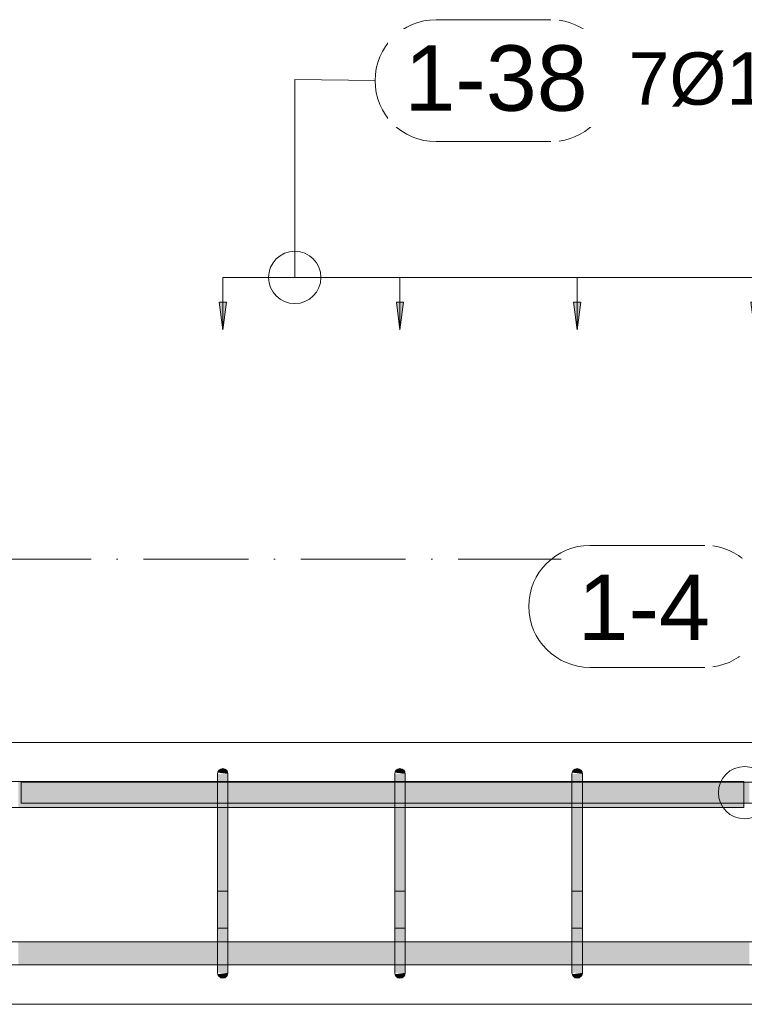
# Model space of a CAD drawing. Header units: millimetres. Extents: x -25607 to 9385, y 1894 to 10168.
# Tile 36 of 181: x -16269 to -15577, y 8670 to 9610. Entities that reach past the tile are written whole.
import ezdxf

# ---------------------------------------------------------------- set-up
doc = ezdxf.new("R2010")
doc.units = ezdxf.units.MM
doc.linetypes.add('Čerchovaná', pattern=[150, 100, -25, 0, -25])
for name, color, linetype, lineweight in [('A-ANNO-DIMS', 211, 'Continuous', 5), ('A-ANNO-DIMS-25', 211, 'Continuous', 5), ('A-FLOR-LEVL', 51, 'Continuous', 5), ('S-BEAM', 12, 'Continuous', 9), ('S-RBAR', 171, 'Continuous', 5), ('S-RBAR-IDEN', 171, 'Continuous', 5)]:
    doc.layers.add(name, color=color, linetype=linetype, lineweight=lineweight)
doc.styles.add('Arial', font='arial.ttf', dxfattribs={"height": 50})
doc.styles.add('Arial_1', font='arial.ttf', dxfattribs={"height": 62.5})
doc.dimstyles.new('Výztuž_kusy__řezy_', dxfattribs={"dimscale": 304.8, "dimtxt": 0.18, "dimasz": 0, "dimexe": 0, "dimexo": 0.0625, "dimgap": 0.082021, "dimtad": 1, "dimdec": 0, "dimzin": 0, "dimdsep": 46, "dimtxsty": 'Arial_1', "dimblk1": 'NONE', "dimblk2": 'NONE', "dimsah": 1, "dimcen": 0.09, "dimazin": 0, "dimtfac": 1, "dimtdec": 4, "dimtix": 1, "dimtmove": 0, "dimatfit": 3, "dimfxl": 0.164042, "dimfxlon": 1, "dimtvp": 1, "dimtfill": 1, "dimtolj": 1, "dimtzin": 0, "dimarcsym": 2})

# ---------------------------------------------------------------- blocks, each defined once
blk = doc.blocks.new('Popisek výztuže - _Typ_ množství_PRAVÝ _řezy_-573729-V4')
at = {"layer": 'S-RBAR-IDEN'}
for p, q in [((-24857.77, 9096.15), (-24967.46, 9096.15)), ((-24967.46, 8979.71), (-24857.77, 8979.71))]:
    blk.add_line(p, q, dxfattribs=at)
for centre, start, end in [((-24967.46, 9037.93), 90, 270), ((-24857.77, 9037.93), 277.64339, 82.35661)]:
    blk.add_arc(centre, 58.22, start, end, dxfattribs=at)
blk = doc.blocks.new('DIMBLOCK91-V4')
at = {"layer": 'A-ANNO-DIMS-25'}
for points in [[(-16075, 9314.03), (-16071.54, 9340.32), (-16078.46, 9340.32)], [(-15905.83, 9314.03), (-15902.37, 9340.32), (-15909.29, 9340.32)]]:
    blk.add_hatch(color=256, dxfattribs=at).paths.add_polyline_path(points)
for p, q in [((-16075, 9364.03), (-15905.83, 9364.03)), ((-16075, 9364.03), (-16075, 9364.03)), ((-16075, 9364.03), (-16075, 9314.03)), ((-15905.83, 9364.03), (-15905.83, 9364.03)), ((-15905.83, 9364.03), (-15905.83, 9314.03)), ((-16071.54, 9340.32), (-16078.46, 9340.32)), ((-16078.46, 9340.32), (-16075, 9314.03)), ((-16075, 9314.03), (-16071.54, 9340.32)), ((-15902.37, 9340.32), (-15909.29, 9340.32)), ((-15909.29, 9340.32), (-15905.83, 9314.03)), ((-15905.83, 9314.03), (-15902.37, 9340.32))]:
    blk.add_line(p, q, dxfattribs=at)
blk = doc.blocks.new('_None')
blk = doc.blocks.new('DIMBLOCK92-V4')
at = {"layer": 'A-ANNO-DIMS-25'}
for points in [[(-15905.83, 9314.03), (-15902.37, 9340.32), (-15909.29, 9340.32)], [(-15736.67, 9314.03), (-15733.21, 9340.32), (-15740.13, 9340.32)]]:
    blk.add_hatch(color=256, dxfattribs=at).paths.add_polyline_path(points)
for p, q in [((-15905.83, 9364.03), (-15736.67, 9364.03)), ((-15905.83, 9364.03), (-15905.83, 9364.03)), ((-15905.83, 9364.03), (-15905.83, 9314.03)), ((-15736.67, 9364.03), (-15736.67, 9364.03)), ((-15736.67, 9364.03), (-15736.67, 9314.03)), ((-15902.37, 9340.32), (-15909.29, 9340.32)), ((-15909.29, 9340.32), (-15905.83, 9314.03)), ((-15905.83, 9314.03), (-15902.37, 9340.32)), ((-15733.21, 9340.32), (-15740.13, 9340.32)), ((-15740.13, 9340.32), (-15736.67, 9314.03)), ((-15736.67, 9314.03), (-15733.21, 9340.32))]:
    blk.add_line(p, q, dxfattribs=at)
blk = doc.blocks.new('DIMBLOCK93-V4')
at = {"layer": 'A-ANNO-DIMS-25'}
for points in [[(-15736.67, 9314.03), (-15733.21, 9340.32), (-15740.13, 9340.32)], [(-15567.5, 9314.03), (-15564.04, 9340.32), (-15570.96, 9340.32)]]:
    blk.add_hatch(color=256, dxfattribs=at).paths.add_polyline_path(points)
for p, q in [((-15736.67, 9364.03), (-15567.5, 9364.03)), ((-15736.67, 9364.03), (-15736.67, 9364.03)), ((-15736.67, 9364.03), (-15736.67, 9314.03)), ((-15567.5, 9364.03), (-15567.5, 9364.03)), ((-15567.5, 9364.03), (-15567.5, 9314.03)), ((-15733.21, 9340.32), (-15740.13, 9340.32)), ((-15740.13, 9340.32), (-15736.67, 9314.03)), ((-15736.67, 9314.03), (-15733.21, 9340.32)), ((-15564.04, 9340.32), (-15570.96, 9340.32)), ((-15570.96, 9340.32), (-15567.5, 9314.03)), ((-15567.5, 9314.03), (-15564.04, 9340.32))]:
    blk.add_line(p, q, dxfattribs=at)
blk = doc.blocks.new('DIMBLOCK97-V4')
at = {"layer": 'A-ANNO-DIMS-25'}
for points in [[(-16075, 9314.03), (-16071.54, 9340.32), (-16078.46, 9340.32)], [(-15905.83, 9314.03), (-15902.37, 9340.32), (-15909.29, 9340.32)], [(-15736.67, 9314.03), (-15733.21, 9340.32), (-15740.13, 9340.32)], [(-15567.5, 9314.03), (-15564.04, 9340.32), (-15570.96, 9340.32)], [(-15398.33, 9314.03), (-15394.87, 9340.32), (-15401.79, 9340.32)], [(-15229.17, 9314.03), (-15225.71, 9340.32), (-15232.63, 9340.32)], [(-15060, 9314.03), (-15056.54, 9340.32), (-15063.46, 9340.32)]]:
    blk.add_hatch(color=256, dxfattribs=at).paths.add_polyline_path(points)
for p, q in [((-16075, 9364.03), (-15060, 9364.03)), ((-16075, 9364.03), (-15905.83, 9364.03)), ((-16075, 9364.03), (-16075, 9364.03)), ((-16075, 9364.03), (-16075, 9314.03)), ((-15905.83, 9364.03), (-15736.67, 9364.03)), ((-15905.83, 9364.03), (-15905.83, 9364.03)), ((-15905.83, 9364.03), (-15905.83, 9314.03)), ((-15736.67, 9364.03), (-15567.5, 9364.03)), ((-15736.67, 9364.03), (-15736.67, 9364.03)), ((-15736.67, 9364.03), (-15736.67, 9314.03)), ((-15567.5, 9364.03), (-15398.33, 9364.03)), ((-15567.5, 9364.03), (-15567.5, 9364.03)), ((-15567.5, 9364.03), (-15567.5, 9314.03)), ((-15398.33, 9364.03), (-15229.17, 9364.03)), ((-15398.33, 9364.03), (-15398.33, 9364.03)), ((-15398.33, 9364.03), (-15398.33, 9314.03)), ((-15229.17, 9364.03), (-15060, 9364.03)), ((-15229.17, 9364.03), (-15229.17, 9364.03)), ((-15229.17, 9364.03), (-15229.17, 9314.03)), ((-15060, 9364.03), (-15060, 9364.03)), ((-15060, 9364.03), (-15060, 9314.03)), ((-16071.54, 9340.32), (-16078.46, 9340.32)), ((-16078.46, 9340.32), (-16075, 9314.03)), ((-16075, 9314.03), (-16071.54, 9340.32)), ((-15902.37, 9340.32), (-15909.29, 9340.32)), ((-15909.29, 9340.32), (-15905.83, 9314.03)), ((-15905.83, 9314.03), (-15902.37, 9340.32)), ((-15733.21, 9340.32), (-15740.13, 9340.32)), ((-15740.13, 9340.32), (-15736.67, 9314.03)), ((-15736.67, 9314.03), (-15733.21, 9340.32)), ((-15564.04, 9340.32), (-15570.96, 9340.32)), ((-15570.96, 9340.32), (-15567.5, 9314.03)), ((-15567.5, 9314.03), (-15564.04, 9340.32)), ((-15394.87, 9340.32), (-15401.79, 9340.32)), ((-15401.79, 9340.32), (-15398.33, 9314.03)), ((-15398.33, 9314.03), (-15394.87, 9340.32)), ((-15225.71, 9340.32), (-15232.63, 9340.32)), ((-15232.63, 9340.32), (-15229.17, 9314.03)), ((-15229.17, 9314.03), (-15225.71, 9340.32)), ((-15056.54, 9340.32), (-15063.46, 9340.32)), ((-15063.46, 9340.32), (-15060, 9314.03)), ((-15060, 9314.03), (-15056.54, 9340.32))]:
    blk.add_line(p, q, dxfattribs=at)
blk = doc.blocks.new('Popisek výztuže__BEZ NATOČENÍ_ - _Typ_ množství_PRAVÝ _řezy_-573725-V4')
at = {"layer": 'S-RBAR-IDEN'}
for p, q in [((-24183.83, 9621.25), (-24293.53, 9621.25)), ((-24293.53, 9504.82), (-24183.83, 9504.82))]:
    blk.add_line(p, q, dxfattribs=at)
for centre, start, end in [((-24293.53, 9563.04), 90, 270), ((-24183.83, 9563.04), 277.64339, 82.35661)]:
    blk.add_arc(centre, 58.22, start, end, dxfattribs=at)

msp = doc.modelspace()

# ---------------------------------------------------------------- hatches: boundary and pattern name
at = {"layer": 'S-RBAR'}
for points in [[(-16070, 8890), (-16070.17, 8891.29), (-16070.67, 8892.5), (-16071.46, 8893.54), (-16072.5, 8894.33), (-16073.71, 8894.83), (-16075, 8895), (-16076.29, 8894.83), (-16077.5, 8894.33), (-16078.54, 8893.54), (-16079.33, 8892.5), (-16079.83, 8891.29), (-16070.17, 8890.02)], [(-15900.83, 8890), (-15901, 8891.29), (-15901.5, 8892.5), (-15902.3, 8893.54), (-15903.33, 8894.33), (-15904.54, 8894.83), (-15905.83, 8895), (-15907.13, 8894.83), (-15908.33, 8894.33), (-15909.37, 8893.54), (-15910.16, 8892.5), (-15910.66, 8891.29), (-15901, 8890.02)], [(-15731.67, 8890), (-15731.84, 8891.29), (-15732.34, 8892.5), (-15733.13, 8893.54), (-15734.17, 8894.33), (-15735.37, 8894.83), (-15736.67, 8895), (-15737.96, 8894.83), (-15739.17, 8894.33), (-15740.2, 8893.54), (-15741, 8892.5), (-15741.5, 8891.29), (-15731.84, 8890.02)], [(-16070, 8865), (-16070, 8890), (-16080, 8890), (-16080, 8865)], [(-15900.83, 8865), (-15900.83, 8890), (-15910.83, 8890), (-15910.83, 8865)], [(-15731.67, 8865), (-15731.67, 8890), (-15741.67, 8890), (-15741.67, 8865)], [(-16080, 8725), (-16070, 8725), (-16070, 8865), (-16080, 8865), (-16080, 8741.44)], [(-15910.83, 8725), (-15900.83, 8725), (-15900.83, 8865), (-15910.83, 8865), (-15910.83, 8741.44)], [(-15741.67, 8725), (-15731.67, 8725), (-15731.67, 8865), (-15741.67, 8865), (-15741.67, 8741.44)], [(-16075, 8695), (-16073.71, 8695.17), (-16072.5, 8695.67), (-16071.46, 8696.46), (-16070.67, 8697.5), (-16070.17, 8698.71), (-16070.17, 8699.98), (-16079.83, 8698.71), (-16079.33, 8697.5), (-16078.54, 8696.46), (-16077.5, 8695.67), (-16076.29, 8695.17)], [(-15905.83, 8695), (-15904.54, 8695.17), (-15903.33, 8695.67), (-15902.3, 8696.46), (-15901.5, 8697.5), (-15901, 8698.71), (-15901, 8699.98), (-15910.66, 8698.71), (-15910.16, 8697.5), (-15909.37, 8696.46), (-15908.33, 8695.67), (-15907.13, 8695.17)], [(-15736.67, 8695), (-15735.37, 8695.17), (-15734.17, 8695.67), (-15733.13, 8696.46), (-15732.34, 8697.5), (-15731.84, 8698.71), (-15731.84, 8699.98), (-15741.5, 8698.71), (-15741, 8697.5), (-15740.2, 8696.46), (-15739.17, 8695.67), (-15737.96, 8695.17)]]:
    msp.add_hatch(color=7, dxfattribs=at).paths.add_polyline_path(points)
h = msp.add_hatch(color=7, dxfattribs=at)
h.paths.add_polyline_path([(-21152.5, 8857.8), (-21003.57, 8857.8), (-21003.57, 8882.8), (-21152.5, 8882.8), (-21152.5, 8863.81)])
h.paths.add_polyline_path([(-20993.57, 8857.8), (-20814.64, 8857.8), (-20814.64, 8882.8), (-20993.57, 8882.8), (-20993.57, 8863.81)])
h.paths.add_polyline_path([(-17684.1, 8857.8), (-17684.1, 8882.8), (-17722.49, 8882.8), (-17722.49, 8857.8), (-17713.9, 8857.8)])
h.paths.add_polyline_path([(-15707.76, 8857.8), (-15577.5, 8857.8), (-15577.5, 8882.8), (-15731.67, 8882.8), (-15731.67, 8857.8)])
h.paths.add_polyline_path([(-17674.1, 8857.8), (-17635.71, 8857.8), (-17635.71, 8882.8), (-17674.1, 8882.8), (-17674.1, 8863.81)])
h.paths.add_polyline_path([(-20804.64, 8857.8), (-20625.71, 8857.8), (-20625.71, 8882.8), (-20804.64, 8882.8), (-20804.64, 8863.81)])
h.paths.add_polyline_path([(-17587.32, 8857.8), (-17587.32, 8882.8), (-17625.71, 8882.8), (-17625.71, 8857.8)])
h.paths.add_polyline_path([(-17577.32, 8857.8), (-17538.93, 8857.8), (-17538.93, 8882.8), (-17577.32, 8882.8), (-17577.32, 8863.81)])
h.paths.add_polyline_path([(-17780.88, 8857.8), (-17780.88, 8882.8), (-17819.27, 8882.8), (-17819.27, 8857.8), (-17791.06, 8857.8)])
h.paths.add_polyline_path([(-17732.49, 8857.8), (-17732.49, 8882.8), (-17770.88, 8882.8), (-17770.88, 8857.8)])
h.paths.add_polyline_path([(-17829.27, 8857.8), (-17829.27, 8882.8), (-17867.66, 8882.8), (-17867.66, 8857.8)])
h.paths.add_polyline_path([(-17480.54, 8857.8), (-17390.54, 8857.8), (-17390.54, 8882.8), (-17480.54, 8882.8), (-17480.54, 8863.81)])
h.paths.add_polyline_path([(-17528.93, 8857.8), (-17490.54, 8857.8), (-17490.54, 8882.8), (-17528.93, 8882.8), (-17528.93, 8863.81)])
h.paths.add_polyline_path([(-20615.71, 8857.8), (-20436.79, 8857.8), (-20436.79, 8882.8), (-20615.71, 8882.8), (-20615.71, 8863.81)])
h.paths.add_polyline_path([(-20426.79, 8857.8), (-20247.86, 8857.8), (-20247.86, 8882.8), (-20426.79, 8882.8), (-20426.79, 8863.81)])
h.paths.add_polyline_path([(-20237.86, 8857.8), (-20058.93, 8857.8), (-20058.93, 8882.8), (-20237.86, 8882.8), (-20237.86, 8863.81)])
h.paths.add_polyline_path([(-20048.93, 8857.8), (-19870, 8857.8), (-19870, 8882.8), (-20048.93, 8882.8), (-20048.93, 8863.81)])
h.paths.add_polyline_path([(-17288, 8857.8), (-17205.45, 8857.8), (-17205.45, 8882.8), (-17288, 8882.8), (-17288, 8863.81)])
h.paths.add_polyline_path([(-17380.54, 8857.8), (-17298, 8857.8), (-17298, 8882.8), (-17380.54, 8882.8), (-17380.54, 8863.81)])
h.paths.add_polyline_path([(-17102.91, 8857.8), (-17020.36, 8857.8), (-17020.36, 8882.8), (-17102.91, 8882.8), (-17102.91, 8863.81)])
h.paths.add_polyline_path([(-17195.45, 8857.8), (-17112.91, 8857.8), (-17112.91, 8882.8), (-17195.45, 8882.8), (-17195.45, 8863.81)])
h.paths.add_polyline_path([(-17010.36, 8857.8), (-16927.82, 8857.8), (-16927.82, 8882.8), (-17010.36, 8882.8), (-17010.36, 8863.81)])
h.paths.add_polyline_path([(-17974.44, 8857.8), (-17974.44, 8882.8), (-18012.83, 8882.8), (-18012.83, 8857.8)])
h.paths.add_polyline_path([(-17926.05, 8857.8), (-17926.05, 8882.8), (-17964.44, 8882.8), (-17964.44, 8857.8)])
h.paths.add_polyline_path([(-17877.66, 8857.8), (-17877.66, 8882.8), (-17916.05, 8882.8), (-17916.05, 8857.8)])
h.paths.add_polyline_path([(-18168, 8857.8), (-18168, 8882.8), (-18206.38, 8882.8), (-18206.38, 8857.8), (-18176.86, 8857.8)])
h.paths.add_polyline_path([(-19860, 8857.8), (-19670, 8857.8), (-19670, 8882.8), (-19860, 8882.8), (-19860, 8863.81)])
h.paths.add_polyline_path([(-18158, 8857.8), (-18119.61, 8857.8), (-18119.61, 8882.8), (-18158, 8882.8), (-18158, 8863.81)])
h.paths.add_polyline_path([(-19567.45, 8857.8), (-19484.91, 8857.8), (-19484.91, 8882.8), (-19567.45, 8882.8), (-19567.45, 8863.81)])
h.paths.add_polyline_path([(-19660, 8857.8), (-19577.45, 8857.8), (-19577.45, 8882.8), (-19660, 8882.8), (-19660, 8863.81)])
h.paths.add_polyline_path([(-15741.67, 8857.8), (-15741.67, 8882.8), (-15900.83, 8882.8), (-15900.83, 8857.8), (-15862.08, 8857.8)])
h.paths.add_polyline_path([(-15910.83, 8857.8), (-15910.83, 8882.8), (-16070, 8882.8), (-16070, 8857.8), (-16016.39, 8857.8)])
h.paths.add_polyline_path([(-16080, 8857.8), (-16080, 8882.8), (-16270, 8882.8), (-16270, 8857.8), (-16170.71, 8857.8)])
h.paths.add_polyline_path([(-16280, 8857.8), (-16280, 8882.8), (-16362.55, 8882.8), (-16362.55, 8857.8), (-16325.03, 8857.8)])
h.paths.add_polyline_path([(-18071.22, 8857.8), (-18071.22, 8882.8), (-18109.61, 8882.8), (-18109.61, 8857.8)])
h.paths.add_polyline_path([(-19474.91, 8857.8), (-19392.36, 8857.8), (-19392.36, 8882.8), (-19474.91, 8882.8), (-19474.91, 8863.81)])
h.paths.add_polyline_path([(-18022.83, 8857.8), (-18022.83, 8882.8), (-18061.22, 8882.8), (-18061.22, 8857.8)])
h.paths.add_polyline_path([(-18313.16, 8857.8), (-18313.16, 8882.8), (-18351.55, 8882.8), (-18351.55, 8857.8), (-18331.18, 8857.8)])
h.paths.add_polyline_path([(-18264.77, 8857.8), (-18264.77, 8882.8), (-18303.16, 8882.8), (-18303.16, 8857.8)])
h.paths.add_polyline_path([(-18216.38, 8857.8), (-18216.38, 8882.8), (-18254.77, 8882.8), (-18254.77, 8857.8)])
h.paths.add_polyline_path([(-18458.33, 8857.8), (-18458.33, 8882.8), (-18549.46, 8882.8), (-18549.46, 8857.8), (-18485.49, 8857.8)])
h.paths.add_polyline_path([(-18409.94, 8857.8), (-18409.94, 8882.8), (-18448.33, 8882.8), (-18448.33, 8857.8)])
h.paths.add_polyline_path([(-16825.27, 8857.8), (-16742.73, 8857.8), (-16742.73, 8882.8), (-16825.27, 8882.8), (-16825.27, 8863.81)])
h.paths.add_polyline_path([(-16917.82, 8857.8), (-16835.27, 8857.8), (-16835.27, 8882.8), (-16917.82, 8882.8), (-16917.82, 8863.81)])
h.paths.add_polyline_path([(-16640.18, 8857.8), (-16557.64, 8857.8), (-16557.64, 8882.8), (-16640.18, 8882.8), (-16640.18, 8863.81)])
h.paths.add_polyline_path([(-16732.73, 8857.8), (-16650.18, 8857.8), (-16650.18, 8882.8), (-16732.73, 8882.8), (-16732.73, 8863.81)])
h.paths.add_polyline_path([(-19289.82, 8857.8), (-19207.27, 8857.8), (-19207.27, 8882.8), (-19289.82, 8882.8), (-19289.82, 8863.81)])
h.paths.add_polyline_path([(-19382.36, 8857.8), (-19299.82, 8857.8), (-19299.82, 8882.8), (-19382.36, 8882.8), (-19382.36, 8863.81)])
h.paths.add_polyline_path([(-19104.73, 8857.8), (-19022.18, 8857.8), (-19022.18, 8882.8), (-19104.73, 8882.8), (-19104.73, 8863.81)])
h.paths.add_polyline_path([(-19197.27, 8857.8), (-19114.73, 8857.8), (-19114.73, 8882.8), (-19197.27, 8882.8), (-19197.27, 8863.81)])
h.paths.add_polyline_path([(-16547.64, 8857.8), (-16465.09, 8857.8), (-16465.09, 8882.8), (-16547.64, 8882.8), (-16547.64, 8863.81)])
h.paths.add_polyline_path([(-19012.18, 8857.8), (-18929.64, 8857.8), (-18929.64, 8882.8), (-19012.18, 8882.8), (-19012.18, 8863.81)])
h.paths.add_polyline_path([(-18827.09, 8857.8), (-18744.55, 8857.8), (-18744.55, 8882.8), (-18827.09, 8882.8), (-18827.09, 8863.81)])
h.paths.add_polyline_path([(-18919.64, 8857.8), (-18837.09, 8857.8), (-18837.09, 8882.8), (-18919.64, 8882.8), (-18919.64, 8863.81)])
h.paths.add_polyline_path([(-16455.09, 8857.8), (-16372.55, 8857.8), (-16372.55, 8882.8), (-16455.09, 8882.8), (-16455.09, 8863.81)])
h.paths.add_polyline_path([(-18399.94, 8857.8), (-18361.55, 8857.8), (-18361.55, 8882.8), (-18399.94, 8882.8), (-18399.94, 8863.81)])
h.paths.add_polyline_path([(-18559.46, 8857.8), (-18559.46, 8882.8), (-18642, 8882.8), (-18642, 8857.8), (-18639.81, 8857.8)])
h.paths.add_polyline_path([(-18652, 8857.8), (-18652, 8882.8), (-18734.55, 8882.8), (-18734.55, 8857.8)])
h = msp.add_hatch(color=7, dxfattribs=at)
h.paths.add_polyline_path([(-15562.5, 8862.07), (-15557.5, 8862.07), (-15557.5, 8882.07), (-15562.5, 8882.07), (-15562.5, 8863.81)])
h.paths.add_polyline_path([(-15572.5, 8862.07), (-15572.5, 8882.07), (-15577.5, 8882.07), (-15577.5, 8862.07)])
h = msp.add_hatch(color=7, dxfattribs=at)
h.paths.add_polyline_path([(-17960, 8707.64), (-17926.05, 8707.92), (-17926.05, 8729.64), (-17960, 8729.64), (-17960, 8710.85)])
h.paths.add_polyline_path([(-17173.79, 8707.64), (-17112.91, 8707.92), (-17112.91, 8729.64), (-17195.45, 8729.64), (-17195.45, 8707.64)])
h.paths.add_polyline_path([(-14217.18, 8707.64), (-14217.18, 8729.64), (-14299.73, 8729.64), (-14299.73, 8707.64), (-14241.73, 8707.64)])
h.paths.add_polyline_path([(-13175, 8707.64), (-13175, 8729.64), (-13207.83, 8729.64), (-13207.83, 8707.64), (-13200.08, 8707.64)])
h.paths.add_polyline_path([(-17102.91, 8707.64), (-17020.36, 8707.92), (-17020.36, 8729.64), (-17102.91, 8729.64), (-17102.91, 8707.92)])
h.paths.add_polyline_path([(-17916.05, 8707.64), (-17877.66, 8707.92), (-17877.66, 8729.64), (-17916.05, 8729.64), (-17916.05, 8707.92)])
h.paths.add_polyline_path([(-14207.18, 8707.64), (-14124.64, 8707.92), (-14124.64, 8729.64), (-14207.18, 8729.64), (-14207.18, 8707.92)])
h.paths.add_polyline_path([(-17752.48, 8707.64), (-17732.49, 8707.92), (-17732.49, 8729.64), (-17770.88, 8729.64), (-17770.88, 8707.64)])
h.paths.add_polyline_path([(-17010.36, 8707.64), (-16927.82, 8707.92), (-16927.82, 8729.64), (-17010.36, 8729.64), (-17010.36, 8707.92)])
h.paths.add_polyline_path([(-13238.66, 8707.64), (-13217.83, 8707.92), (-13217.83, 8729.64), (-13256.22, 8729.64), (-13256.22, 8707.64)])
h.paths.add_polyline_path([(-14309.73, 8707.64), (-14309.73, 8729.64), (-14392.27, 8729.64), (-14392.27, 8707.64), (-14318.89, 8707.64)])
h.paths.add_polyline_path([(-16917.82, 8707.64), (-16835.27, 8707.92), (-16835.27, 8729.64), (-16917.82, 8729.64), (-16917.82, 8707.92)])
h.paths.add_polyline_path([(-17205.45, 8707.64), (-17205.45, 8729.64), (-17288, 8729.64), (-17288, 8707.64), (-17212.36, 8707.64)])
h.paths.add_polyline_path([(-13277.24, 8707.64), (-13266.22, 8707.92), (-13266.22, 8729.64), (-13304.61, 8729.64), (-13304.61, 8707.64)])
h.paths.add_polyline_path([(-17684.1, 8707.64), (-17684.1, 8729.64), (-17722.49, 8729.64), (-17722.49, 8707.64), (-17713.9, 8707.64)])
h.paths.add_polyline_path([(-14114.64, 8707.64), (-14032.09, 8707.92), (-14032.09, 8729.64), (-14114.64, 8729.64), (-14114.64, 8707.92)])
h.paths.add_polyline_path([(-16825.27, 8707.64), (-16742.73, 8707.92), (-16742.73, 8729.64), (-16825.27, 8729.64), (-16825.27, 8707.92)])
h.paths.add_polyline_path([(-16732.73, 8707.64), (-16650.18, 8707.92), (-16650.18, 8729.64), (-16732.73, 8729.64), (-16732.73, 8707.92)])
h.paths.add_polyline_path([(-13315.82, 8707.64), (-13314.61, 8707.92), (-13314.61, 8729.64), (-13353, 8729.64), (-13353, 8707.64)])
h.paths.add_polyline_path([(-14402.27, 8707.64), (-14402.27, 8729.64), (-14484.82, 8729.64), (-14484.82, 8707.64), (-14434.63, 8707.64)])
h.paths.add_polyline_path([(-16640.18, 8707.64), (-16557.64, 8707.92), (-16557.64, 8729.64), (-16640.18, 8729.64), (-16640.18, 8707.92)])
h.paths.add_polyline_path([(-17674.1, 8707.64), (-17635.71, 8707.92), (-17635.71, 8729.64), (-17674.1, 8729.64), (-17674.1, 8707.92)])
h.paths.add_polyline_path([(-14494.82, 8707.64), (-14494.82, 8729.64), (-14577.36, 8729.64), (-14577.36, 8707.64), (-14511.79, 8707.64)])
h.paths.add_polyline_path([(-13392.98, 8707.64), (-13363, 8707.92), (-13363, 8729.64), (-13401.38, 8729.64), (-13401.38, 8707.64)])
h.paths.add_polyline_path([(-17625.71, 8707.64), (-17587.32, 8707.92), (-17587.32, 8729.64), (-17625.71, 8729.64), (-17625.71, 8707.92)])
h.paths.add_polyline_path([(-14587.36, 8707.64), (-14587.36, 8729.64), (-14669.91, 8729.64), (-14669.91, 8707.64), (-14588.95, 8707.64)])
h.paths.add_polyline_path([(-16547.64, 8707.64), (-16465.09, 8707.92), (-16465.09, 8729.64), (-16547.64, 8729.64), (-16547.64, 8707.92)])
h.paths.add_polyline_path([(-17298, 8707.64), (-17298, 8729.64), (-17380.54, 8729.64), (-17380.54, 8707.64), (-17328.1, 8707.64)])
h.paths.add_polyline_path([(-14022.09, 8707.64), (-13939.55, 8707.92), (-13939.55, 8729.64), (-14022.09, 8729.64), (-14022.09, 8707.92)])
h.paths.add_polyline_path([(-16455.09, 8707.64), (-16372.55, 8707.92), (-16372.55, 8729.64), (-16455.09, 8729.64), (-16455.09, 8707.92)])
h.paths.add_polyline_path([(-13431.56, 8707.64), (-13411.38, 8707.92), (-13411.38, 8729.64), (-13449.77, 8729.64), (-13449.77, 8707.64)])
h.paths.add_polyline_path([(-14679.91, 8707.64), (-14679.91, 8729.64), (-14762.45, 8729.64), (-14762.45, 8707.64), (-14704.69, 8707.64)])
h.paths.add_polyline_path([(-16362.55, 8707.64), (-16280, 8707.92), (-16280, 8729.64), (-16362.55, 8729.64), (-16362.55, 8707.92)])
h.paths.add_polyline_path([(-13470.14, 8707.64), (-13459.77, 8707.92), (-13459.77, 8729.64), (-13498.16, 8729.64), (-13498.16, 8707.64)])
h.paths.add_polyline_path([(-14772.45, 8707.64), (-14772.45, 8729.64), (-14855, 8729.64), (-14855, 8707.64), (-14781.84, 8707.64)])
h.paths.add_polyline_path([(-16270, 8707.64), (-16080, 8707.92), (-16080, 8729.64), (-16270, 8729.64), (-16270, 8707.92)])
h.paths.add_polyline_path([(-17791.06, 8707.64), (-17780.88, 8707.92), (-17780.88, 8729.64), (-17819.27, 8729.64), (-17819.27, 8707.64)])
h.paths.add_polyline_path([(-17390.54, 8707.64), (-17390.54, 8729.64), (-17480.54, 8729.64), (-17480.54, 8707.64), (-17405.26, 8707.64)])
h.paths.add_polyline_path([(-13508.72, 8707.64), (-13508.16, 8707.92), (-13508.16, 8729.64), (-13546.55, 8729.64), (-13546.55, 8707.64)])
h.paths.add_polyline_path([(-16070, 8707.64), (-15910.83, 8707.92), (-15910.83, 8729.64), (-16070, 8729.64), (-16070, 8707.92)])
h.paths.add_polyline_path([(-17577.32, 8707.64), (-17538.93, 8707.92), (-17538.93, 8729.64), (-17577.32, 8729.64), (-17577.32, 8707.92)])
h.paths.add_polyline_path([(-13929.55, 8707.64), (-13847, 8707.92), (-13847, 8729.64), (-13929.55, 8729.64), (-13929.55, 8707.92)])
h.paths.add_polyline_path([(-13585.87, 8707.64), (-13556.55, 8707.92), (-13556.55, 8729.64), (-13594.94, 8729.64), (-13594.94, 8707.64)])
h.paths.add_polyline_path([(-14865, 8707.64), (-14865, 8729.64), (-15055, 8729.64), (-15055, 8707.64), (-14897.58, 8707.64)])
h.paths.add_polyline_path([(-17867.66, 8707.64), (-17829.27, 8707.92), (-17829.27, 8729.64), (-17867.66, 8729.64), (-17867.66, 8707.92)])
h.paths.add_polyline_path([(-15900.83, 8707.64), (-15741.67, 8707.92), (-15741.67, 8729.64), (-15900.83, 8729.64), (-15900.83, 8707.92)])
h.paths.add_polyline_path([(-13624.45, 8707.64), (-13604.94, 8707.92), (-13604.94, 8729.64), (-13643.33, 8729.64), (-13643.33, 8707.64)])
h.paths.add_polyline_path([(-13837, 8707.64), (-13754.46, 8707.92), (-13754.46, 8729.64), (-13837, 8729.64), (-13837, 8707.92)])
h.paths.add_polyline_path([(-15731.67, 8707.64), (-15572.5, 8707.92), (-15572.5, 8729.64), (-15731.67, 8729.64), (-15731.67, 8707.92)])
h.paths.add_polyline_path([(-15065, 8707.64), (-15065, 8729.64), (-15224.17, 8729.64), (-15224.17, 8707.64), (-15090.48, 8707.64)])
h.paths.add_polyline_path([(-17521, 8707.64), (-17490.54, 8707.92), (-17490.54, 8729.64), (-17528.93, 8729.64), (-17528.93, 8707.64)])
h.paths.add_polyline_path([(-13663.03, 8707.64), (-13653.33, 8707.92), (-13653.33, 8729.64), (-13744.46, 8729.64), (-13744.46, 8707.64), (-13701.61, 8707.64)])
h.paths.add_polyline_path([(-15234.17, 8707.64), (-15234.17, 8729.64), (-15393.33, 8729.64), (-15393.33, 8707.64), (-15244.8, 8707.64)])
h.paths.add_polyline_path([(-15562.5, 8707.64), (-15403.33, 8707.92), (-15403.33, 8729.64), (-15562.5, 8729.64), (-15562.5, 8707.92)])
h = msp.add_hatch(color=7, dxfattribs=at)
h.paths.add_polyline_path([(-16070, 8703.08), (-16070, 8703.74), (-16071.36, 8703.89), (-16072.2, 8703.51)])
h.paths.add_polyline_path([(-16075.49, 8705.53), (-16077.17, 8707.49), (-16080, 8707.92), (-16080, 8706.75)])
h.paths.add_polyline_path([(-16070, 8711.72), (-16070, 8713.44), (-16080, 8715.43), (-16075.28, 8711.91)])
h.paths.add_polyline_path([(-16080, 8724.03), (-16070, 8724.24), (-16070, 8725), (-16080, 8725)])
h = msp.add_hatch(color=7, dxfattribs=at)
h.paths.add_polyline_path([(-15900.83, 8703.08), (-15900.83, 8703.74), (-15902.19, 8703.89), (-15903.04, 8703.51)])
h.paths.add_polyline_path([(-15906.32, 8705.53), (-15908.01, 8707.49), (-15910.83, 8707.92), (-15910.83, 8706.75)])
h.paths.add_polyline_path([(-15900.83, 8711.72), (-15900.83, 8713.44), (-15910.83, 8715.43), (-15906.11, 8711.91)])
h.paths.add_polyline_path([(-15910.83, 8724.03), (-15900.83, 8724.24), (-15900.83, 8725), (-15910.83, 8725)])
h = msp.add_hatch(color=7, dxfattribs=at)
h.paths.add_polyline_path([(-15731.67, 8703.08), (-15731.67, 8703.74), (-15733.02, 8703.89), (-15733.87, 8703.51)])
h.paths.add_polyline_path([(-15737.16, 8705.53), (-15738.84, 8707.49), (-15741.67, 8707.92), (-15741.67, 8706.75)])
h.paths.add_polyline_path([(-15731.67, 8711.72), (-15731.67, 8713.44), (-15741.67, 8715.43), (-15736.94, 8711.91)])
h.paths.add_polyline_path([(-15741.67, 8724.03), (-15731.67, 8724.24), (-15731.67, 8725), (-15741.67, 8725)])
h = msp.add_hatch(color=7, dxfattribs=at)
h.paths.add_polyline_path([(-16070, 8700), (-16070, 8703.08), (-16072.2, 8703.51), (-16071.36, 8703.89), (-16070, 8703.74), (-16070, 8711.72), (-16074.53, 8711.99), (-16080, 8715.43), (-16080, 8708.15), (-16077.03, 8707.32), (-16075.49, 8705.53), (-16080, 8706.75), (-16079.83, 8700.99), (-16077.91, 8700.85), (-16073.71, 8700.4)])
h.paths.add_polyline_path([(-16075, 8700), (-16070, 8700), (-16080, 8700.85), (-16079.83, 8700)])
h.paths.add_polyline_path([(-16070, 8713.44), (-16070, 8724.24), (-16072.03, 8724.03), (-16080, 8724.03), (-16080, 8715.43)])
h = msp.add_hatch(color=7, dxfattribs=at)
h.paths.add_polyline_path([(-15900.83, 8700), (-15900.83, 8703.08), (-15903.04, 8703.51), (-15902.19, 8703.89), (-15900.83, 8703.74), (-15900.83, 8711.72), (-15905.36, 8711.99), (-15910.83, 8715.43), (-15910.83, 8708.15), (-15907.86, 8707.32), (-15906.32, 8705.53), (-15910.83, 8706.75), (-15910.66, 8700.99), (-15908.75, 8700.85), (-15904.54, 8700.4)])
h.paths.add_polyline_path([(-15905.83, 8700), (-15900.83, 8700), (-15910.83, 8700.85), (-15910.66, 8700)])
h.paths.add_polyline_path([(-15900.83, 8713.44), (-15900.83, 8724.24), (-15902.86, 8724.03), (-15910.83, 8724.03), (-15910.83, 8715.43)])
h = msp.add_hatch(color=7, dxfattribs=at)
h.paths.add_polyline_path([(-15731.67, 8700), (-15731.67, 8703.08), (-15733.87, 8703.51), (-15733.02, 8703.89), (-15731.67, 8703.74), (-15731.67, 8711.72), (-15736.2, 8711.99), (-15741.67, 8715.43), (-15741.67, 8708.15), (-15738.69, 8707.32), (-15737.16, 8705.53), (-15741.67, 8706.75), (-15741.5, 8700.99), (-15739.58, 8700.85), (-15735.37, 8700.4)])
h.paths.add_polyline_path([(-15736.67, 8700), (-15731.67, 8700), (-15741.67, 8700.85), (-15741.5, 8700)])
h.paths.add_polyline_path([(-15731.67, 8713.44), (-15731.67, 8724.24), (-15733.7, 8724.03), (-15741.67, 8724.03), (-15741.67, 8715.43)])

# ---------------------------------------------------------------- linework, layer by layer
at = {"layer": 'A-FLOR-LEVL', "linetype": 'Čerchovaná'}
msp.add_line((-25606.81, 9095), (-4574.67, 9095), dxfattribs=at)
at = {"layer": 'S-BEAM'}
for p, q in [((-13390, 8920), (-17745, 8920)), ((-13390, 8920), (-17745, 8920)), ((-17745, 8670), (-13390, 8670)), ((-13390, 8670), (-17745, 8670))]:
    msp.add_line(p, q, dxfattribs=at)
at = {"layer": 'S-RBAR'}
for p, q in [((-16080, 8865), (-16080, 8890)), ((-16080, 8865), (-16080, 8890)), ((-16070, 8865), (-16070, 8890)), ((-16070, 8865), (-16070, 8890)), ((-15910.83, 8865), (-15910.83, 8890)), ((-15910.83, 8865), (-15910.83, 8890)), ((-15900.83, 8865), (-15900.83, 8890)), ((-15900.83, 8865), (-15900.83, 8890)), ((-15741.67, 8865), (-15741.67, 8890)), ((-15741.67, 8865), (-15741.67, 8890)), ((-15731.67, 8865), (-15731.67, 8890)), ((-15731.67, 8865), (-15731.67, 8890)), ((-15577.5, 8882.8), (-21152.5, 8882.8)), ((-15577.5, 8882.8), (-21152.5, 8882.8)), ((-15577.5, 8882.8), (-21152.5, 8882.8)), ((-16267.5, 8882.07), (-14867.5, 8882.07)), ((-16267.5, 8862.07), (-16267.5, 8882.07)), ((-16267.5, 8882.07), (-14867.5, 8882.07)), ((-16267.5, 8862.07), (-16267.5, 8882.07)), ((-16267.5, 8882.07), (-14867.5, 8882.07)), ((-16267.5, 8862.07), (-16267.5, 8882.07)), ((-15577.5, 8882.8), (-15577.5, 8857.8)), ((-15577.5, 8882.8), (-15577.5, 8857.8)), ((-15577.5, 8882.8), (-15577.5, 8857.8)), ((-15577.5, 8857.8), (-21152.5, 8857.8)), ((-15577.5, 8857.8), (-21152.5, 8857.8)), ((-15577.5, 8857.8), (-21152.5, 8857.8)), ((-16267.5, 8862.07), (-14867.5, 8862.07)), ((-16267.5, 8862.07), (-14867.5, 8862.07)), ((-16267.5, 8862.07), (-14867.5, 8862.07)), ((-16080, 8725), (-16080, 8865)), ((-16080, 8865), (-16080, 8725)), ((-16070, 8725), (-16070, 8865)), ((-16070, 8865), (-16070, 8725)), ((-15910.83, 8725), (-15910.83, 8865)), ((-15910.83, 8865), (-15910.83, 8725)), ((-15900.83, 8725), (-15900.83, 8865)), ((-15900.83, 8865), (-15900.83, 8725)), ((-15741.67, 8725), (-15741.67, 8865)), ((-15741.67, 8865), (-15741.67, 8725)), ((-15731.67, 8725), (-15731.67, 8865)), ((-15731.67, 8865), (-15731.67, 8725)), ((-16080, 8778.03), (-16080, 8742.68)), ((-16080, 8778.03), (-16070, 8778.03)), ((-16070, 8778.03), (-16070, 8742.68)), ((-15910.83, 8778.03), (-15910.83, 8742.68)), ((-15910.83, 8778.03), (-15900.83, 8778.03)), ((-15900.83, 8778.03), (-15900.83, 8742.68)), ((-15741.67, 8778.03), (-15741.67, 8742.68)), ((-15741.67, 8778.03), (-15731.67, 8778.03)), ((-15731.67, 8778.03), (-15731.67, 8742.68)), ((-16080, 8700), (-16080, 8742.68)), ((-16070, 8742.68), (-16080, 8742.68)), ((-16080, 8707.32), (-16080, 8742.68)), ((-16070, 8700), (-16070, 8742.68)), ((-16070, 8707.32), (-16070, 8742.68)), ((-15910.83, 8700), (-15910.83, 8742.68)), ((-15900.83, 8742.68), (-15910.83, 8742.68)), ((-15910.83, 8707.32), (-15910.83, 8742.68)), ((-15900.83, 8700), (-15900.83, 8742.68)), ((-15900.83, 8707.32), (-15900.83, 8742.68)), ((-15741.67, 8700), (-15741.67, 8742.68)), ((-15731.67, 8742.68), (-15741.67, 8742.68)), ((-15741.67, 8707.32), (-15741.67, 8742.68)), ((-15731.67, 8700), (-15731.67, 8742.68)), ((-15731.67, 8707.32), (-15731.67, 8742.68)), ((-17960, 8729.64), (-13175, 8729.64)), ((-17960, 8729.64), (-13175, 8729.64)), ((-17960, 8729.64), (-13175, 8729.64)), ((-16080, 8700), (-16080, 8725)), ((-16080, 8707.32), (-16080, 8725)), ((-16070, 8700), (-16070, 8725)), ((-16070, 8700), (-16070, 8725)), ((-15910.83, 8700), (-15910.83, 8725)), ((-15910.83, 8707.32), (-15910.83, 8725)), ((-15900.83, 8700), (-15900.83, 8725)), ((-15900.83, 8700), (-15900.83, 8725)), ((-15741.67, 8700), (-15741.67, 8725)), ((-15741.67, 8707.32), (-15741.67, 8725)), ((-15731.67, 8700), (-15731.67, 8725)), ((-15731.67, 8700), (-15731.67, 8725)), ((-17960, 8707.64), (-13175, 8707.64)), ((-17960, 8707.64), (-13175, 8707.64)), ((-17960, 8707.64), (-13175, 8707.64)), ((-16080, 8700.85), (-16080, 8707.32)), ((-16080, 8700.85), (-16080, 8707.32)), ((-16070, 8700), (-16070, 8707.32)), ((-15910.83, 8700.85), (-15910.83, 8707.32)), ((-15910.83, 8700.85), (-15910.83, 8707.32)), ((-15900.83, 8700), (-15900.83, 8707.32)), ((-15741.67, 8700.85), (-15741.67, 8707.32)), ((-15741.67, 8700.85), (-15741.67, 8707.32)), ((-15731.67, 8700), (-15731.67, 8707.32))]:
    msp.add_line(p, q, dxfattribs=at)
for centre, start, end in [((-16075, 8890), 0, 180), ((-16075, 8890), 0, 180), ((-15905.83, 8890), 0, 180), ((-15905.83, 8890), 0, 180), ((-15736.67, 8890), 0, 180), ((-15736.67, 8890), 0, 180), ((-16075, 8700), 180, 360), ((-16075, 8700), 180, 360), ((-16075, 8700), 180, 360), ((-15905.83, 8700), 180, 360), ((-15905.83, 8700), 180, 360), ((-15905.83, 8700), 180, 360), ((-15736.67, 8700), 180, 360), ((-15736.67, 8700), 180, 360), ((-15736.67, 8700), 180, 360)]:
    msp.add_arc(centre, 5, start, end, dxfattribs=at)
at = {"layer": 'S-RBAR-IDEN'}
for p, q in [((-16006.22, 9552.9), (-15929.62, 9551.91)), ((-16006.22, 9364.03), (-16006.22, 9552.9))]:
    msp.add_line(p, q, dxfattribs=at)
for centre in [(-16006.22, 9364.03), (-15576.9, 8872.07)]:
    msp.add_circle(centre, 25, dxfattribs=at)

# ---------------------------------------------------------------- block references
for name, p in [('Popisek výztuže__BEZ NATOČENÍ_ - _Typ_ množství_PRAVÝ _řezy_-573725-V4', (8422.12, -11.13)), ('Popisek výztuže - _Typ_ množství_PRAVÝ _řezy_-573729-V4', (9242.84, 12.01))]:
    msp.add_blockref(name, p, dxfattribs=at)

# ---------------------------------------------------------------- texts
at = {"layer": 'S-RBAR-IDEN', "insert": (-15687.49, 9578.91), "char_height": 50, "width": 258.5442, "attachment_point": 1, "style": 'Arial', "bg_fill": 3, "box_fill_scale": 1.25, "bg_fill_color": 256, "bg_fill_true_color": 13158600, "bg_fill_transparency": 0}
msp.add_mtext('7Ø10, ', dxfattribs=at)

# ---------------------------------------------------------------- dimensions: what is measured, and where the dimension line sits
at = {"layer": 'A-ANNO-DIMS'}
for base, p1, p2, text, override, picture, middle in [((-15060, 9364.03), (-16075, 9314.03), (-15060, 9314.03), '169 1015', {"dimpost": '<>', "dimblk1": 'None', "dimblk2": 'None', "dimsah": 1, "dimfxl": 1015}, 'DIMBLOCK97-V4', (-15567.5, 9420.94)), ((-15905.83, 9364.03), (-16075, 9314.03), (-15905.83, 9314.03), ' ', {"dimpost": '<>', "dimfxl": 169.166667}, 'DIMBLOCK91-V4', (-15990.42, 9364.03)), ((-15736.67, 9364.03), (-15905.83, 9314.03), (-15736.67, 9314.03), ' ', {"dimpost": '<>', "dimfxl": 169.166667}, 'DIMBLOCK92-V4', (-15821.25, 9364.03)), ((-15567.5, 9364.03), (-15736.67, 9314.03), (-15567.5, 9314.03), ' ', {"dimpost": '<>', "dimfxl": 169.166667}, 'DIMBLOCK93-V4', (-15652.08, 9364.03))]:
    dim = msp.add_linear_dim(base=base, p1=p1, p2=p2, text=text, dimstyle='Výztuž_kusy__řezy_', override=override, dxfattribs=at)
    dim.commit()
    dim.dimension.update_dxf_attribs({"geometry": picture, "text_midpoint": middle})

# ---------------------------------------------------------------- next in the draw order: texts
at = {"layer": 'S-RBAR-IDEN', "char_height": 62.5, "attachment_point": 1, "style": 'Arial_1', "bg_fill": 3, "box_fill_scale": 1.25, "bg_fill_color": 256, "bg_fill_true_color": 13158600, "bg_fill_transparency": 0}
for s, insert, width in [('1-38', (-15901.48, 9585.65), 210.443), ('1-4', (-15736.2, 9080.31), 152.3206)]:
    msp.add_mtext(s, dxfattribs=dict(at, insert=insert, width=width))

doc.saveas('drawing.dxf')
